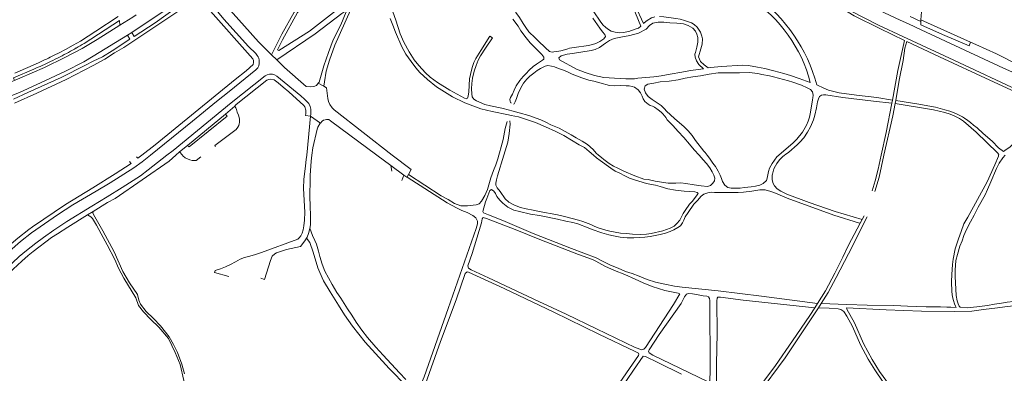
# Model space of a CAD drawing. Extents: x 145000 to 155000, y 457500 to 470000.
# Tile 160 of 196: x 153285 to 153865, y 461372 to 461580. Entities that reach past the tile are written whole.
import ezdxf

# ---------------------------------------------------------------- set-up
doc = ezdxf.new("R2010")
doc.units = 0
doc.header["$LTSCALE"] = 0.2
doc.header["$MEASUREMENT"] = 0
doc.layers.add('kant verharding', color=252, linetype='Continuous', lineweight=0)

msp = doc.modelspace()

# ---------------------------------------------------------------- linework, layer by layer
at = {"layer": 'kant verharding', "lineweight": 0}
for p, q in [((153376.94, 461589.13), (153351.5, 461572.08)), ((153816.11, 461579.59), (153816.57, 461586.52)), ((153323.33, 461565.7), (153344.13, 461579.15)), ((153344.37, 461576.35), (153344.13, 461579.15)), ((153809.67, 461581.57), (153816.06, 461578.63)), ((153816.06, 461578.63), (153816.11, 461579.59)), ((153845.34, 461566.5), (153816.11, 461579.59)), ((153808.74, 461577.16), (153816.3, 461573.74)), ((153351.5, 461572.08), (153348.84, 461570.49)), ((153348.84, 461570.49), (153350.33, 461568.2)), ((153352.87, 461569.84), (153351.5, 461572.08)), ((153308.78, 461560.22), (153312.46, 461562.16)), ((153312.46, 461562.16), (153316.88, 461564.57)), ((153316.88, 461564.57), (153321.26, 461567.04)), ((153305.75, 461558.69), (153308.78, 461560.22)), ((153436.8, 461555.98), (153433.7, 461559.05)), ((153296.61, 461554.36), (153282.54, 461548.27)), ((153285.57, 461545.28), (153273.84, 461540.36)), ((153464.54, 461540.55), (153461.27, 461542.36)), ((153406.7, 461524.03), (153412.1, 461528.81)), ((153799.39, 461532.43), (153799.01, 461530.53)), ((153801.23, 461532.16), (153800.9, 461530.31)), ((153456.66, 461522.93), (153454.47, 461500)), ((153456.66, 461522.93), (153462.49, 461518.87)), ((153470.57, 461526.63), (153504.77, 461500)), ((153379.63, 461502.01), (153384.23, 461505.76)), ((153400.7, 461505.11), (153400.3, 461505.66)), ((153354.25, 461499.07), (153355.06, 461498.19)), ((153355.06, 461498.19), (153357.45, 461500)), ((153503.98, 461493.94), (153495.81, 461500)), ((153350.89, 461495.24), (153350.01, 461496.29)), ((153511.62, 461488.29), (153503.98, 461493.94)), ((153503.98, 461493.94), (153504.59, 461490.66)), ((153511.62, 461488.29), (153510.53, 461485.15)), ((153513.38, 461486.98), (153511.62, 461488.29)), ((153328.66, 461466.92), (153325.38, 461464.9)), ((153782.71, 461464.34), (153780.25, 461459.97)), ((153286.75, 461437.75), (153290.45, 461440.93)), ((153755.19, 461412.76), (153753.61, 461410.32)), ((153755.68, 461410.24), (153757.4, 461412.89))]:
    msp.add_line(p, q, dxfattribs=at)
at = {"layer": 'kant verharding', "lineweight": 0, "flags": 128}
for points in [[(153939.05, 461736.13), (153926.71, 461696.05), (153908.48, 461635.9), (153902.37, 461615.45), (153887.11, 461565.16), (153883.08, 461552.95), (153882.29, 461552.16), (153881.36, 461551.63), (153880.17, 461551.26), (153878.65, 461551.1), (153876.99, 461551.42), (153874.18, 461552.73), (153860.57, 461559.48), (153848.42, 461565.03), (153845.34, 461566.5)], [(153700.05, 461676.5), (153704.27, 461668.38), (153708.53, 461661.03), (153714.18, 461652.22), (153717.95, 461646.67), (153723.71, 461639.43), (153731.95, 461629.91), (153738.96, 461622.37), (153746.79, 461615.15), (153755.01, 461608.08), (153760.57, 461603.77), (153769.12, 461597.78), (153776.92, 461592.78), (153785.09, 461588.27), (153803.8, 461579.43), (153808.74, 461577.16)], [(153806.43, 461567.42), (153791.95, 461574.38), (153776.71, 461581.91), (153763.59, 461589.88), (153750.53, 461599.08), (153742.3, 461605.93), (153734.46, 461613), (153723.93, 461623.86), (153718.91, 461629.68), (153713.98, 461635.96), (153709.57, 461641.43), (153704.75, 461648.61), (153700.53, 461655.34), (153696.58, 461661.91), (153694.04, 461667.29)], [(153487.09, 461616.94), (153489.1, 461616.47), (153491.02, 461615.64), (153493.15, 461613.17), (153495.13, 461609.93), (153496.31, 461606.89), (153496.27, 461604.82), (153493.96, 461602.43), (153488.95, 461598.57), (153456.16, 461572.88), (153437.95, 461561.52), (153437.27, 461561.85), (153440.1, 461567.84), (153449.08, 461583.86), (153452.24, 461588.02), (153456.05, 461593.39), (153459.46, 461598.54), (153461.11, 461601.7), (153462.34, 461604.73)], [(153433.7, 461559.05), (153426.04, 461566.65), (153406.24, 461588.86), (153405.24, 461590.78), (153404.91, 461592.71), (153405.48, 461594.4), (153406.81, 461595.59), (153409.33, 461596.57), (153413.15, 461596.83), (153432.01, 461597.47), (153443.2, 461599.64), (153459.78, 461604.05)], [(153459.78, 461604.05), (153459.94, 461602.97), (153459.55, 461601.27), (153458.32, 461599.16), (153455.48, 461594.8), (153450.86, 461589.02), (153447.12, 461584.07), (153439.74, 461571.06), (153433.7, 461559.05)], [(153352.87, 461569.84), (153365.13, 461577.88), (153385.43, 461592.45)], [(153581.87, 461577.4), (153579.66, 461580.89), (153577.5, 461583.96), (153576.54, 461585.92), (153574.67, 461588.28), (153572.92, 461591.44), (153571.24, 461594.34), (153570.82, 461596.24)], [(153623.48, 461584.22), (153627.17, 461578.77), (153628.76, 461576.62), (153630.58, 461575), (153632.19, 461573.78), (153633.8, 461572.89), (153636.12, 461572.24), (153638.38, 461571.98), (153640.73, 461572.12), (153644.07, 461572.74), (153647.86, 461573.98), (153649.74, 461574.66), (153651.22, 461575.75), (153644.82, 461591.04)], [(153282.49, 461530.48), (153295.64, 461536.44), (153312.85, 461544.54), (153328.73, 461552.66), (153335.58, 461556.47), (153341.28, 461560.17), (153346.82, 461563.34), (153378.49, 461584.36), (153387.07, 461589.71)], [(153357.45, 461500), (153365.18, 461506.06), (153412.35, 461544.55), (153418.81, 461549.53), (153422.94, 461553.3), (153423.21, 461554.5), (153423.17, 461555.61), (153422.77, 461556.66), (153396.32, 461586.49)], [(153400.13, 461586.58), (153405.74, 461579.88), (153420.21, 461563.82), (153424.4, 461559.71), (153425.23, 461558.66), (153425.78, 461557.87), (153426.28, 461557.01), (153426.49, 461555.94), (153426.48, 461553.81), (153426.32, 461552.58), (153425.68, 461551.31), (153424.5, 461550.09), (153408.79, 461537.41), (153401.28, 461531.49), (153387.28, 461520.05), (153362.46, 461500)], [(153464.54, 461540.55), (153464.92, 461543.17), (153465.97, 461549.47), (153467.92, 461555.78), (153471.03, 461564.7), (153480.3, 461585.21)], [(153549.53, 461534.72), (153549.12, 461533.57), (153548.42, 461533.19), (153547.26, 461533.5), (153538.64, 461538.2), (153531.53, 461542.67), (153527.23, 461545.95), (153524.48, 461548.41), (153522.37, 461550.64), (153520.45, 461552.79), (153517.8, 461556.04), (153514.85, 461560.78), (153511.56, 461566.41), (153509.53, 461571.32), (153506.9, 461579.28), (153504.16, 461587.04)], [(153647.74, 461588.02), (153652.78, 461577.31), (153653.18, 461577.77), (153654.86, 461579.25), (153657.39, 461580.68), (153659.42, 461581.32)], [(153321.26, 461567.04), (153330.36, 461572.83), (153343.37, 461581.48)], [(153344.37, 461576.35), (153352.09, 461581.2), (153354.11, 461582.52)], [(153436.8, 461555.98), (153459.38, 461571.38), (153475.04, 461583.32), (153476.89, 461584.36), (153477.58, 461584.34), (153474.52, 461576.54), (153469.96, 461567.74), (153467.19, 461560.45), (153464.43, 461552.61), (153461.72, 461542.93), (153461.27, 461542.36)], [(153503.6, 461580.26), (153505.18, 461576.44), (153506.77, 461572.33), (153510.48, 461563.65), (153512.87, 461559.44), (153515.93, 461555.01), (153518.67, 461551.4), (153521.13, 461548.52), (153525.54, 461544.57)], [(153575.73, 461580.02), (153578.85, 461575.82), (153580.61, 461573.16), (153583.7, 461568.95), (153586.05, 461566.13), (153590.05, 461561.99), (153592.92, 461559.17), (153593.98, 461557.67), (153594.1, 461556.45), (153593.26, 461555.75), (153589.65, 461553.44), (153587.87, 461552.19), (153585.37, 461549.95), (153583.67, 461547.95), (153581.92, 461546.18), (153579.94, 461543.89), (153577.82, 461540.79), (153576.59, 461538.27), (153575.67, 461535.91), (153574.41, 461533.84), (153574.12, 461532.76), (153574.14, 461531.76), (153574.52, 461531.04), (153574.79, 461530.72), (153574.84, 461530.53)], [(153622.99, 461580.62), (153627.02, 461574.68), (153628.67, 461572.5), (153630.07, 461570.92), (153630.38, 461569.68), (153629.35, 461568.42), (153627.03, 461566.77), (153624.71, 461565.67)], [(153678.67, 461578.56), (153676.93, 461579.14), (153674.27, 461579.89), (153671.86, 461580.28), (153664.78, 461581.3), (153662.25, 461581.43)], [(153875.61, 461537.04), (153835.54, 461555.86), (153805.35, 461569.78), (153791.17, 461576.41), (153774.63, 461584.76)], [(153285.57, 461545.28), (153299.97, 461551.48), (153311.96, 461557.35), (153322.3, 461562.68), (153331.04, 461567.96), (153344.37, 461576.35)], [(153624.71, 461565.67), (153622.65, 461564.96), (153620.37, 461564.49), (153611.92, 461563.36), (153609.19, 461562.87), (153608.11, 461562.44), (153606.22, 461561.93), (153604.1, 461561.43), (153601.8, 461560.97), (153599.89, 461560.69), (153598.96, 461560.6), (153597.41, 461560.96), (153594.97, 461563.04), (153590.69, 461567.31), (153588.87, 461568.95), (153585.21, 461572.59), (153583.42, 461575.05), (153581.87, 461577.4)], [(153621.9, 461561.59), (153624.21, 461562.15), (153626.78, 461563.26), (153630.35, 461565.87), (153632.71, 461567.44), (153635.42, 461568.66), (153639.36, 461569.41), (153644.76, 461570.35), (153649.75, 461571.7), (153654.3, 461574.03), (153656.21, 461576.14), (153658.24, 461577.5), (153661.28, 461578.25), (153664.71, 461578.12), (153668.33, 461577.84), (153672.27, 461577.63), (153676.21, 461577.16), (153678.96, 461576.23), (153681.74, 461574.57), (153683.26, 461572.92), (153684.11, 461571.22)], [(153750.93, 461542.7), (153744.44, 461545.06), (153739.22, 461546.88), (153735.4, 461548.01), (153729.39, 461549.65), (153724.21, 461550.92), (153719.81, 461551.77), (153714.52, 461552.63), (153711.12, 461552.82), (153698.66, 461552.13), (153692.22, 461551.55), (153690.86, 461551.32), (153688.49, 461553.07), (153686.38, 461555.03), (153685.17, 461557.71), (153686.46, 461562.48), (153687.33, 461565.18), (153687.54, 461568.32), (153687.15, 461569.92), (153686.27, 461572.39), (153684.36, 461575.18), (153682.65, 461576.75), (153680.96, 461577.81), (153678.67, 461578.56)], [(153845.34, 461566.5), (153844.41, 461564.31), (153828.76, 461570.92), (153815.95, 461576.62), (153816.06, 461578.63)], [(153882.31, 461547.72), (153881.03, 461547.09), (153879.95, 461546.69), (153878.62, 461546.38), (153877.6, 461546.29), (153876.67, 461546.37), (153874.6, 461546.79), (153864.76, 461551.23), (153816.3, 461573.74)], [(153350.33, 461568.2), (153339.89, 461561.43), (153334.28, 461557.88), (153328.77, 461555.22), (153324.16, 461552.93), (153309.88, 461545.65), (153290.16, 461536.84), (153281.71, 461532.96)], [(153348.84, 461570.49), (153328.65, 461558.26), (153323.22, 461554.91)], [(153551.6, 461536.02), (153551.49, 461538.95), (153551.6, 461542.13), (153552.14, 461545.27), (153553.13, 461549.33), (153554.15, 461552.62), (153555.49, 461555.85), (153556.73, 461558.32), (153559.69, 461562.83), (153563.9, 461568.98), (153562.25, 461569.9), (153556.95, 461561.53), (153554.04, 461556.75), (153552.91, 461554.39), (153552.07, 461552.1), (153551.4, 461550.02), (153550.31, 461544.92), (153549.88, 461537.26), (153549.53, 461534.72)], [(153684.11, 461571.22), (153684.64, 461569.2), (153684.67, 461566.51), (153684.18, 461563.5), (153683.4, 461560.26), (153683.06, 461559.4)], [(153806.43, 461567.42), (153802.47, 461549.77), (153799.39, 461532.43)], [(153801.23, 461532.16), (153803.32, 461544.07), (153805.57, 461555.62), (153806.7, 461562.92), (153807.73, 461566.81), (153826.98, 461557.77), (153856.61, 461544.03), (153884.3, 461531.43), (153884.66, 461531.15)], [(153461.27, 461542.36), (153460.19, 461541.01), (153458.69, 461540.33), (153456.79, 461540.16), (153454.13, 461540.34), (153441.27, 461551.55), (153436.8, 461555.98)], [(153683.06, 461559.4), (153683.09, 461557.59), (153683.88, 461555.52), (153685.38, 461553.36), (153688.1, 461550.8), (153680.47, 461549.78), (153675.36, 461548.86), (153668.51, 461547.55), (153663.19, 461546.6), (153658.85, 461545.96), (153649.46, 461545.18), (153647.42, 461544.92), (153642.36, 461544.94), (153635.64, 461545.19), (153629.42, 461545.74), (153623.83, 461546.87), (153618.45, 461548.53), (153613.29, 461550.63), (153603.3, 461556.08), (153602.95, 461557.29), (153604.36, 461558.35), (153607.88, 461559.34), (153610.9, 461559.68), (153621.9, 461561.59)], [(153280.88, 461534.98), (153285.24, 461536.85), (153297.77, 461542.51), (153312.37, 461549.3), (153323.22, 461554.91)], [(153282.49, 461543.97), (153281.88, 461545.42), (153293.78, 461550.58)], [(153576.16, 461530.05), (153576.59, 461530.24), (153577.25, 461531.32), (153578.03, 461533.33), (153579, 461536.2), (153580.46, 461539.51), (153582, 461542.32), (153583.96, 461544.66), (153585.84, 461546.35), (153588.08, 461548.23), (153590.1, 461549.7), (153592.11, 461551), (153594.8, 461552.27), (153596.47, 461552.64), (153598.5, 461552.36), (153600.32, 461551.95), (153602.67, 461551.04), (153605.57, 461550.01), (153608.34, 461548.79), (153610.67, 461547.69), (153616.42, 461545.45), (153620.51, 461544.14), (153623.49, 461543.49), (153626.95, 461542.44), (153632.76, 461540.96), (153635.69, 461540.76), (153639.41, 461540.92)], [(153372.07, 461500), (153375.72, 461502.83), (153409.98, 461530.69), (153430.02, 461546.63), (153431.2, 461547.22), (153432.59, 461547.63), (153434.26, 461547.62), (153435.51, 461547.28), (153436.82, 461546.39), (153450.95, 461534.84)], [(153431.03, 461544.17), (153432.15, 461544.51), (153433.1, 461544.69), (153435.19, 461544.24), (153437.58, 461542.58), (153440.63, 461540.06), (153443.92, 461537.22), (153452.8, 461529.28), (153453.3, 461528.37), (153453.89, 461526.49), (153453.97, 461524.48), (153453.77, 461523.33), (153456.66, 461522.93)], [(153525.54, 461544.57), (153530.91, 461540.19), (153540.32, 461534.22), (153547.55, 461530.75), (153556.94, 461527.16), (153563.71, 461525.66), (153573.29, 461523.71), (153574.74, 461523.41), (153579.18, 461522.5), (153589.07, 461519.13), (153595.05, 461516.65), (153601.06, 461513.95), (153605.9, 461511.65), (153614.81, 461506.15), (153617.98, 461504.48), (153620.84, 461502.25), (153623.33, 461500)], [(153726.88, 461546.57), (153722.45, 461547.48), (153719.99, 461547.93), (153715.05, 461548.58), (153709.31, 461548.37), (153703.59, 461548.43), (153696.76, 461548.31), (153691.36, 461547.6), (153686.32, 461546.68), (153681.82, 461546.01), (153677.26, 461545.27), (153673.12, 461544.34), (153667.77, 461543.49), (153662.58, 461543.02), (153658.79, 461542.36), (153655.31, 461541.66), (153653.64, 461540.79), (153653.14, 461538.84), (153653.86, 461536.74), (153655.52, 461534.43)], [(153732.35, 461500), (153736.78, 461503.77), (153740.67, 461506.98), (153743.03, 461509.49), (153746.38, 461513.53), (153748.71, 461517.6), (153749.67, 461520.08), (153750.45, 461522.28), (153751.15, 461525.21), (153752.17, 461532.46), (153752.47, 461533.66), (153752.68, 461535.33), (153752.2, 461537.24), (153751.02, 461538.63), (153749.17, 461539.65), (153745.69, 461541.1), (153740.64, 461542.99), (153738.11, 461543.69), (153735.08, 461544.41), (153732.22, 461545.33), (153729.29, 461546.06), (153726.88, 461546.57)], [(153431.03, 461544.17), (153412.85, 461529.76), (153412.29, 461529.17), (153412.1, 461528.81)], [(153470.57, 461526.63), (153469.4, 461527.81), (153468.08, 461529.86), (153467.29, 461531.49), (153466.88, 461533.4), (153466.12, 461539.68), (153464.54, 461540.55)], [(153639.41, 461540.92), (153642.57, 461540.82), (153644.37, 461540.69), (153646.12, 461540.42), (153647.52, 461540.01), (153649.55, 461538.42), (153650.96, 461536.55), (153651.98, 461534.69), (153652.55, 461533.09), (153653.48, 461531.46), (153655.47, 461529.95), (153656.73, 461529.27), (153658.05, 461528.81), (153659.25, 461528.18), (153661.33, 461526.68), (153663.08, 461525.28), (153664, 461524.4), (153665.23, 461522.91), (153665.8, 461522.08)], [(153799.39, 461532.43), (153790.22, 461533.82), (153778.24, 461535.28), (153767.98, 461536.59), (153761.67, 461538.16), (153758.88, 461539.34), (153754.73, 461541.3)], [(153450.95, 461534.84), (153453.22, 461532.87), (153454.79, 461531.43), (153455.73, 461530.28), (153456.48, 461528.67), (153456.85, 461527), (153456.92, 461525.35), (153456.83, 461524.06), (153456.66, 461522.93)], [(153626.32, 461500), (153624.95, 461501.19), (153623.09, 461503.34), (153619.77, 461506.34), (153616.72, 461508.29), (153613.04, 461510.16), (153610.08, 461511.92), (153603, 461515.9), (153598.26, 461517.9), (153595.15, 461519.49), (153592.35, 461520.68), (153585.26, 461523.41), (153579.5, 461524.97), (153575.3, 461526.05), (153573.9, 461526.42), (153569.33, 461527.59), (153562.69, 461529.01), (153559.26, 461529.85), (153554.33, 461531.91), (153552.78, 461532.9), (153551.94, 461534.29), (153551.6, 461536.02)], [(153655.52, 461534.43), (153657.81, 461532.65), (153661.46, 461530.47), (153663.05, 461529.29), (153665.15, 461527.23), (153666.38, 461525.85), (153671, 461521.63), (153676.62, 461516.6), (153678.96, 461514.32), (153681.37, 461511.56), (153683.39, 461508.65), (153688.3, 461502.43), (153689.09, 461501.55), (153690.3, 461500)], [(153735.82, 461500), (153736.34, 461500.44), (153738.24, 461501.83), (153743.19, 461506.14), (153744.78, 461507.68), (153747.13, 461510.26), (153749.35, 461513.47), (153751.04, 461516.6), (153752.83, 461520.78), (153753.54, 461523.53), (153754.55, 461527.86), (153755.25, 461531.33), (153755.79, 461533.07), (153756.43, 461534.44), (153757.45, 461535.35), (153758.75, 461535.56), (153760.16, 461535.44), (153770.02, 461533.91), (153788.11, 461531.77), (153799.01, 461530.53)], [(153412.1, 461528.81), (153412.23, 461528.35), (153412.7, 461527.74), (153413.12, 461526.9), (153413.46, 461525.24), (153414.25, 461523.45), (153414.81, 461521.33), (153414.91, 461520.21), (153414.91, 461519.2), (153414.76, 461518.33), (153414.48, 461517.4), (153413.95, 461516.48), (153412.91, 461515.14), (153400.3, 461505.66)], [(153799.01, 461530.53), (153795.65, 461513.37), (153792.75, 461500)], [(153794.34, 461500), (153799.64, 461523.15), (153800.9, 461530.31)], [(153800.9, 461530.31), (153823.4, 461526.58), (153830.09, 461525.01), (153833.28, 461524.11), (153835.99, 461523.02), (153838.7, 461521.58), (153841.15, 461519.97), (153848.53, 461513.43), (153861.21, 461501.32), (153861.89, 461500.32), (153861.83, 461500)], [(153884.66, 461531.15), (153879.88, 461521.05), (153875.83, 461513.05), (153872.49, 461508.71), (153868.62, 461504.83), (153865.5, 461502.72), (153864.64, 461502.06), (153861.76, 461504.35), (153858.01, 461508.25), (153852.78, 461512.8), (153849.25, 461515.98), (153847.04, 461517.57), (153845.26, 461519.16), (153843.61, 461520.44), (153841.79, 461521.72), (153840.51, 461522.5), (153836.54, 461524.41), (153833.01, 461525.85), (153830.12, 461526.7), (153824.71, 461528.16), (153821.29, 461528.85), (153817.96, 461529.31), (153814.9, 461529.97), (153801.23, 461532.16)], [(153406.7, 461524.03), (153384.23, 461505.76), (153385.17, 461504.95), (153407.52, 461522.94), (153406.7, 461524.03)], [(153665.8, 461522.08), (153666.75, 461520.75), (153668.54, 461518.74), (153669.95, 461517.35), (153673.24, 461513.93), (153676.41, 461510.32), (153679.88, 461506.5), (153682.63, 461503.17), (153685.48, 461500)], [(153457.42, 461500), (153458.07, 461504.26), (153460.55, 461515.19), (153461.04, 461516.49), (153462.36, 461518.73), (153462.49, 461518.87)], [(153462.49, 461518.87), (153463.48, 461519.93), (153464.29, 461520.51), (153465.36, 461520.87), (153466.16, 461520.99), (153467.4, 461520.96), (153468.42, 461520.28), (153495.81, 461500)], [(153572.4, 461519.81), (153571.37, 461515.69), (153570.08, 461509.16), (153568.88, 461504.97), (153567.96, 461501.47), (153567.52, 461500)], [(153570.42, 461500), (153572.8, 461507.59), (153573.64, 461512.75), (153574.26, 461518.24), (153574.04, 461520.15)], [(153362.46, 461500), (153357.59, 461496.07), (153352.72, 461492.46), (153338.8, 461483.72), (153330.41, 461478.9), (153316.69, 461470.79), (153307.74, 461464.96), (153292.4, 461454.25), (153286.02, 461449.2), (153279.4, 461443.59), (153272.26, 461436.97), (153266.24, 461430.43), (153260.7, 461424.09), (153254.91, 461416.7), (153245.78, 461405.38), (153232.61, 461387.56), (153226.77, 461379.35), (153216.19, 461365.58), (153209.31, 461356.32), (153197.52, 461340.24), (153189.42, 461329.66), (153179.51, 461316.32), (153174.58, 461309.9), (153169.97, 461303.75)], [(153261.38, 461415.13), (153266.9, 461421.74), (153272.94, 461428.56), (153277.25, 461433.07), (153285.2, 461440.39), (153289.47, 461443.97), (153294.89, 461448.27), (153299.5, 461451.66), (153305.52, 461455.84), (153313.17, 461460.99), (153327.86, 461470.05), (153336.93, 461475.47), (153345.81, 461480.97), (153356.65, 461487.86), (153361, 461491.42), (153372.07, 461500)], [(153377.38, 461500), (153373.55, 461496.49), (153341.63, 461474.62), (153337.16, 461472.16), (153328.66, 461466.92)], [(153381.22, 461500), (153379.63, 461502.01), (153377.38, 461500)], [(153392.15, 461498.94), (153389.43, 461496.82), (153388.23, 461496.79), (153386.91, 461496.88), (153385.56, 461497.28), (153384.27, 461497.77), (153382.93, 461498.39), (153381.59, 461499.54), (153381.22, 461500)], [(153408.68, 461428.76), (153400.17, 461430.95), (153400.63, 461432.11), (153403.66, 461433.11), (153406.61, 461434.33), (153409.62, 461435.68), (153412.52, 461437.28), (153415.26, 461438.94), (153417.77, 461439.81), (153420.14, 461440.41), (153423.61, 461441.4), (153427.87, 461442.77), (153449.2, 461450.67), (153449.93, 461451.36), (153450.97, 461452.64), (153451.86, 461454.23), (153452.38, 461456.03), (153452.79, 461458.41), (153453.1, 461461.74), (153453.33, 461466.57), (153452.69, 461476.85), (153452.61, 461480.57), (153452.83, 461485.71), (153453.78, 461493.65), (153454.1, 461497.49), (153454.47, 461500)], [(153456.36, 461476.36), (153456.32, 461478.24), (153456.47, 461483.42), (153456.54, 461488.03), (153457.03, 461496.53), (153457.42, 461500)], [(153504.77, 461500), (153515.97, 461491.51), (153514.38, 461488.57)], [(153567.52, 461500), (153566.9, 461497.91), (153565.73, 461494.34), (153564.33, 461491.07), (153562.85, 461486.66), (153560.92, 461479.89), (153559.27, 461476.36), (153557.37, 461472.89), (153556.08, 461471.42), (153554.22, 461470.86), (153549.05, 461470.15), (153545.24, 461470.28), (153541.46, 461471.63), (153537.7, 461473.87), (153533.53, 461476.05), (153514.38, 461488.57)], [(153623.68, 461458.23), (153621.65, 461459.15), (153617, 461460.92), (153614.48, 461461.76), (153606.21, 461463.97), (153602.2, 461464.92), (153598.92, 461465.45), (153594.48, 461466.37), (153590.46, 461467.02), (153587.71, 461467.69), (153583.71, 461468.42), (153580.35, 461469.23), (153576.79, 461470.58), (153573.53, 461472.36), (153571.29, 461474.4), (153568.36, 461478.62), (153566.52, 461480.79), (153565.87, 461482.3), (153565.86, 461483.64), (153566.14, 461485.47), (153566.8, 461487.94), (153570.42, 461500)], [(153623.33, 461500), (153625.11, 461498.4), (153627.26, 461496.91), (153633.47, 461492.27), (153636.01, 461490.65), (153638.72, 461489.46), (153641.84, 461487.84), (153644.52, 461486.55), (153647.45, 461485.57), (153654.53, 461483.33), (153657.38, 461482.74), (153659.88, 461482.3), (153662.64, 461481.57), (153667.11, 461480.25), (153671.53, 461479.51), (153676.68, 461478.84), (153680, 461478.69), (153683.03, 461478.41), (153684.39, 461478.08), (153684.91, 461477.46), (153684.41, 461476.59), (153683.43, 461475.22), (153681.43, 461472.86), (153679.88, 461471.13), (153677.33, 461467.46)], [(153629.42, 461497.54), (153627.99, 461498.54), (153626.32, 461500)], [(153685.48, 461500), (153687.95, 461497.34), (153689.84, 461495.15), (153691.72, 461492.62), (153693.11, 461490.24), (153694.23, 461488.16), (153694.67, 461486.5), (153694.48, 461484.99), (153693.62, 461483.51), (153692.18, 461482.19), (153690.46, 461481.63), (153686.69, 461481.94), (153682.52, 461482.52), (153677.65, 461483.44), (153674.65, 461483.8), (153671.86, 461483.48), (153667.26, 461483.47), (153663.38, 461484.08), (153659.55, 461484.79), (153655.53, 461485.61), (153653, 461485.85), (153647.58, 461487.86), (153641.11, 461490.69), (153637.56, 461492.35), (153635.13, 461493.57), (153632.45, 461495.2), (153629.42, 461497.54)], [(153690.3, 461500), (153691.66, 461498.27), (153693.56, 461495.37), (153695.07, 461493.33), (153696.7, 461490.68), (153697.91, 461488.28), (153698.7, 461486.38), (153699.21, 461484.52), (153700.54, 461482.31), (153702.33, 461481.01), (153704.44, 461480.66), (153707.89, 461480.66), (153709.72, 461480.57), (153712.28, 461480.94), (153716.09, 461481.33), (153718.73, 461481.69), (153721.23, 461482.37), (153723.27, 461483.38), (153725.11, 461485.04), (153725.62, 461486.5), (153726.41, 461490.39), (153727, 461492.43), (153728.49, 461495.01), (153731.32, 461499.12), (153732.35, 461500)], [(153731.27, 461495.09), (153731.64, 461495.7), (153732.94, 461497.43), (153734.64, 461499.01), (153735.82, 461500)], [(153792.75, 461500), (153790.98, 461491.82), (153789.22, 461484.84), (153787.38, 461479)], [(153788.94, 461478.63), (153791.58, 461486.98), (153794.34, 461500)], [(153861.83, 461500), (153861.71, 461499.35), (153859.55, 461494.24), (153855.02, 461484.23), (153843.76, 461463.65), (153841.28, 461459.55), (153839.74, 461455.12), (153838.13, 461450.76), (153836.15, 461444.85), (153835.1, 461438.8), (153834.67, 461435.72), (153834.2, 461429.78), (153834.07, 461425.7), (153834.31, 461419.74), (153834.67, 461416.75), (153835.17, 461414.59), (153835.9, 461412.63), (153836.48, 461411.25), (153836.75, 461410.43), (153833.66, 461410.58), (153831.27, 461410.6), (153827.66, 461410.75), (153819.09, 461410.75), (153808.11, 461411.33), (153804.19, 461411.49)], [(153865.66, 461500), (153864.4, 461498.52), (153862.16, 461495.24), (153860.61, 461492.23), (153857.21, 461484.23), (153855.26, 461479.85), (153853.82, 461476.77), (153849.84, 461469.35), (153847.47, 461464.65), (153845.33, 461460.86), (153842.89, 461456.26), (153841.35, 461452.7), (153840.36, 461449.61), (153839.05, 461446.49), (153837.58, 461441.67), (153836.62, 461438.09), (153836.18, 461432.38), (153836.15, 461428.73), (153836.56, 461421.32), (153836.91, 461417.59), (153837.46, 461414.44), (153838.03, 461412.59), (153838.69, 461411.19), (153839.17, 461410.62), (153843.37, 461410.35), (153849.01, 461410.75)], [(153312.4, 461470.99), (153328.5, 461480.81), (153341.71, 461488.99), (153351.01, 461495.1), (153350.89, 461495.24)], [(153728.69, 461488.9), (153729.02, 461490.48), (153729.57, 461491.93), (153730.49, 461493.81), (153731.27, 461495.09)], [(153514.38, 461488.57), (153513.49, 461486.9), (153513.38, 461486.98)], [(153522.49, 461366.94), (153523.56, 461369.67), (153537.8, 461409.92), (153554.19, 461456.92), (153555.01, 461459.63), (153554.97, 461461.19), (153553.93, 461463.22), (153552.34, 461464.59), (153548.85, 461466.36), (153545.86, 461467.48), (153542.57, 461469.03), (153537.14, 461471.91), (153513.58, 461487.09)], [(153781.49, 461462.18), (153765.67, 461466.96), (153750.31, 461472.25), (153737.04, 461477.03), (153733.51, 461478.82), (153731.52, 461480.22), (153729.84, 461481.99), (153729, 461483.38), (153728.49, 461485.46), (153728.54, 461488.18), (153728.69, 461488.9)], [(153454.35, 461451.19), (153454.7, 461451.73), (153455.58, 461453.96), (153456.17, 461456.08), (153456.48, 461457.81), (153456.67, 461459.34), (153456.71, 461461.89), (153456.67, 461465.08), (153456.51, 461469.34), (153456.36, 461476.36)], [(153607.06, 461461.2), (153602.02, 461462.32), (153591.43, 461464.55), (153586.11, 461465.38), (153579.66, 461466.82), (153576.43, 461467.71), (153572.79, 461469.46), (153569.92, 461471.81), (153568.07, 461473.6), (153566.48, 461475.74), (153565.52, 461477.39), (153564.58, 461478.75), (153563.16, 461479.8), (153562.3, 461479.23), (153561.63, 461477.64), (153560.51, 461474.61), (153559.65, 461472.57), (153558.06, 461466.96), (153558.57, 461466.03), (153561.52, 461464.94), (153569.82, 461461.54), (153587.79, 461454.04), (153610.29, 461445.15), (153624.91, 461439.63), (153628.9, 461437.51), (153633.22, 461435.38), (153637.77, 461433.55), (153642.24, 461431.57), (153646.11, 461430.38), (153650.25, 461428.95)], [(153780.25, 461459.97), (153780, 461460.09), (153764.74, 461464.64), (153737.41, 461474.74), (153730.55, 461477.63), (153727.64, 461478.62), (153724.42, 461479.55), (153721.23, 461479.68), (153716.48, 461478.93), (153711.53, 461478.29), (153708.57, 461477.96), (153706.71, 461477.96), (153704.85, 461478.08), (153696.83, 461478.15), (153694.46, 461478.09), (153692.52, 461478.22), (153690.7, 461477.88), (153688.27, 461477.11), (153686.77, 461475.92), (153684.48, 461473.34), (153682.43, 461471.16), (153679.04, 461466.29), (153677.3, 461463.7), (153676.57, 461461.89), (153675.69, 461460.2), (153674.45, 461458.53), (153672.93, 461457.55), (153670.59, 461456.19)], [(153312.4, 461470.99), (153293.05, 461457.94), (153290.82, 461456.39), (153284.33, 461451.25), (153277.64, 461445.58), (153270.37, 461438.84), (153264.26, 461432.21), (153261.45, 461428.99)], [(153325.38, 461464.9), (153313.72, 461457.71), (153307.76, 461453.82)], [(153336.9, 461447.31), (153333.36, 461453.81), (153330.77, 461458.94), (153328.3, 461462.86), (153327.39, 461463.72), (153325.38, 461464.9)], [(153328.66, 461466.92), (153328.57, 461465.83), (153329.61, 461463.77), (153334.42, 461455.58), (153341.15, 461443.08), (153346.27, 461431.57), (153350.16, 461424.88), (153354.89, 461418.07), (153355.69, 461414.76), (153356.57, 461412.42), (153359.87, 461408.12), (153364.16, 461403.99), (153368.36, 461399.61), (153373.43, 461393.23), (153375.93, 461388.69), (153378.28, 461384.03), (153380.92, 461377.09), (153382.5, 461371.46)], [(153665.33, 461420.4), (153673.15, 461418.92), (153674.05, 461418.43), (153670.5, 461412.24), (153653.87, 461386.89), (153652.97, 461385.87), (153651.79, 461385.58), (153647.84, 461386.91), (153625, 461397.83), (153607.27, 461406.53), (153591.21, 461413.95), (153561.53, 461427.89), (153551.23, 461432.59), (153549.66, 461433.67), (153549.38, 461434.87), (153551.92, 461442.27), (153557.44, 461460.17), (153557.69, 461462.64), (153558.25, 461463.27), (153560.29, 461462.77), (153565.34, 461460.81), (153577.16, 461456.36), (153591.66, 461450.4), (153614.52, 461441.58), (153622.7, 461438.64), (153624.59, 461437.72), (153629.9, 461434.77), (153635.7, 461432.15)], [(153677.33, 461467.46), (153676.07, 461465.67), (153674.17, 461461.89), (153672.4, 461459.78), (153670.8, 461458.34), (153668.43, 461457.16), (153666.23, 461456.28), (153664.19, 461455.52), (153657.34, 461453.93), (153654.54, 461453.59), (153651.19, 461453.39), (153646.17, 461453.59), (153642.69, 461453.96), (153639.12, 461454.16), (153632.86, 461455.38), (153630.53, 461455.93), (153626.12, 461457.24), (153623.68, 461458.23)], [(153757.4, 461412.89), (153761.44, 461419.23), (153766.14, 461428.08), (153773.35, 461442.05), (153784.37, 461463.78)], [(153670.59, 461456.19), (153668.52, 461455.15), (153665.69, 461454.18), (153662.54, 461453.28), (153656.61, 461452.16), (153653.54, 461451.82), (153650.58, 461451.6), (153646.98, 461451.43), (153643.15, 461451.47), (153641.11, 461451.61), (153638.95, 461451.86), (153635.15, 461452.58), (153632.35, 461453.2), (153628.18, 461454.27), (153622.6, 461456.34), (153620.2, 461457.35), (153613.99, 461459.59), (153611.23, 461460.33), (153607.06, 461461.2)], [(153780.25, 461459.97), (153778.45, 461456.78), (153773.52, 461447.16), (153770.06, 461440.09), (153765.32, 461430.64), (153759.82, 461420.25), (153755.19, 461412.76)], [(153307.76, 461453.82), (153304.22, 461451.52), (153293.44, 461443.43), (153290.45, 461440.93)], [(153512.9, 461368.18), (153509.05, 461371.95), (153499.53, 461382.48), (153495.09, 461387.18), (153490.31, 461392.78), (153486.84, 461397.08), (153483.47, 461401.87), (153481.08, 461405.88), (153478.41, 461409.68), (153474.49, 461415.92), (153472.23, 461419.18), (153469.41, 461424.05), (153465.16, 461431.91), (153463.5, 461435.84), (153462.22, 461440.36), (153461.45, 461443.64), (153460.2, 461447.66), (153459.31, 461449.9), (153457.94, 461452.85), (153456.37, 461457.18)], [(153364.26, 461331.12), (153367.77, 461335.99), (153371.42, 461340.52), (153375.64, 461343.94), (153379.21, 461347.1), (153381.01, 461349.66), (153381.96, 461352.76), (153382.44, 461359.26), (153382.06, 461367.57), (153379.87, 461376.95), (153377.03, 461384.08), (153373.12, 461392.28), (153367.46, 461398.89), (153362.59, 461403.44), (153358.38, 461407.82), (153355.44, 461411.58), (153353.77, 461416.12), (153346.82, 461427.78), (153343.59, 461433.5), (153341.39, 461438.74), (153336.9, 461447.31)], [(153427.38, 461427.76), (153429.64, 461426.97), (153433.14, 461438.16), (153434.03, 461440.54), (153435.69, 461442.08), (153436.67, 461442.5), (153442.53, 461444.49), (153450.71, 461446.38), (153453.35, 461449.69), (153454.35, 461451.19)], [(153462.17, 461431.09), (153460.94, 461433.84), (153458.3, 461442.91), (153456.29, 461448.62), (153454.35, 461451.19)], [(153286.75, 461437.75), (153281.66, 461433.05), (153276.07, 461427.52), (153271.33, 461422.52), (153264.93, 461415.03), (153251.58, 461397.8), (153246.18, 461390.66), (153232.89, 461372.74)], [(153481.4, 461399.41), (153476.63, 461406.2), (153473.13, 461411.88), (153468.24, 461419.66), (153464.42, 461426.08), (153462.17, 461431.09)], [(153531.63, 461358.18), (153575.8, 461320.79), (153594.56, 461305.7), (153595.48, 461305.33), (153596.34, 461305.66), (153622.53, 461342.83), (153649.77, 461382.27), (153650.05, 461382.94), (153649.85, 461383.55), (153647.88, 461384.55), (153626.5, 461394.79), (153599.89, 461407.78), (153570.7, 461421.58), (153549.66, 461431.26), (153548.92, 461431.36), (153547.78, 461430.5), (153542.41, 461415.01), (153533.24, 461390.54), (153524.36, 461365.53), (153524.35, 461364.92), (153525.35, 461363.73), (153531.63, 461358.18)], [(153635.7, 461432.15), (153641.71, 461429.85), (153647.9, 461427.2), (153652.54, 461425.01), (153657.83, 461422.77), (153665.33, 461420.4)], [(153650.25, 461428.95), (153654.98, 461426.94), (153659.82, 461425.38), (153665.32, 461424.14), (153670.96, 461423.03), (153675.51, 461422.4), (153696.72, 461420.16), (153722.14, 461417.04), (153755.19, 461412.76)], [(153674.9, 461412.8), (153661.9, 461394.49), (153656.09, 461385.6), (153655.62, 461384.81), (153656.08, 461383.78), (153658.22, 461382.45), (153690.48, 461366.87), (153690.98, 461366.78), (153691.85, 461367.32), (153691.9, 461373.43), (153691.84, 461414.64), (153691.66, 461415.81), (153691.05, 461416.75), (153690.09, 461417.07), (153687.83, 461417.32), (153683.89, 461418.08), (153681.64, 461418.46), (153679.27, 461418.72), (153677.96, 461418.36), (153676.97, 461416.8), (153674.9, 461412.8)], [(153714.42, 461355.31), (153712.27, 461356.11), (153696.57, 461364.74), (153696.08, 461365.05), (153695.67, 461365.82), (153695.63, 461377.42), (153696.16, 461395.23), (153695.98, 461414.3), (153696.03, 461415.98), (153696.48, 461416.55), (153698.03, 461416.57), (153711.48, 461414.75), (153753.61, 461410.32)], [(153804.19, 461411.49), (153799.88, 461411.71), (153784.43, 461411.81), (153772.45, 461412.14), (153757.4, 461412.89)], [(153893.11, 461412.98), (153887.36, 461412.94), (153878.85, 461412.44), (153874.64, 461411.98), (153870.48, 461411.35), (153865.42, 461410.76), (153861.17, 461410.33), (153852.9, 461409.22), (153846.06, 461408.36), (153835.69, 461408.03), (153816.4, 461408.22), (153795.67, 461409.04), (153772.2, 461410.3), (153772.54, 461409.38), (153776.91, 461401.52), (153782.33, 461389.28), (153787.37, 461379.95), (153791.78, 461372.83), (153797.62, 461364.8)], [(153849.01, 461410.75), (153855.34, 461411.67), (153859.46, 461412.32), (153863.57, 461413.06), (153866.81, 461413.55), (153870.56, 461414.01), (153874.66, 461414.27), (153876.92, 461414.54), (153879.83, 461414.61), (153883.77, 461414.53), (153892.78, 461414.85)], [(153753.61, 461410.32), (153750.71, 461405.84), (153740.53, 461390.82), (153730.39, 461376.27), (153718.22, 461360.01), (153714.94, 461355.7), (153714.42, 461355.31)], [(153716.35, 461354.62), (153716.9, 461355.53), (153719.95, 461359), (153736.07, 461380.85), (153755.68, 461410.24)], [(153793.78, 461366.5), (153788.96, 461373.79), (153785.08, 461380.1), (153780.6, 461388.54), (153775.76, 461399.33), (153772.49, 461405.42), (153770.64, 461408.02), (153768.9, 461409.23), (153767.45, 461409.64), (153762.06, 461410.07), (153755.68, 461410.24)], [(153449.97, 461328.33), (153450.94, 461329.15), (153452.21, 461330.71), (153453.39, 461331.95), (153454.43, 461333.37), (153455.91, 461334.86), (153457.68, 461335.99), (153460.55, 461337.26), (153470.03, 461341.03), (153480.61, 461345.71), (153491.74, 461348.93), (153501.71, 461353.63), (153507.67, 461356.77), (153511.58, 461359.02), (153513.49, 461359.75), (153514.96, 461361.07), (153515.28, 461361.92), (153513.49, 461363.98), (153503.02, 461374.65), (153488.89, 461390.01), (153481.4, 461399.41)], [(153631.86, 461351.67), (153646.77, 461373.58), (153652.45, 461381.78), (153653.99, 461381.72), (153661.25, 461378.07), (153675.2, 461371.3)]]:
    msp.add_lwpolyline(points, dxfattribs=at)
at = {"layer": 'kant verharding', "lineweight": 0}
for centre, radius, start, end in [((153670.33, 461522.1), 83.2, 14.33576, 56.98988), ((153665.04, 461517.85), 92.71, 14.65361, 54.71011), ((153218.76, 461735.9), 199.74, 298.53231, 300.04857), ((153218.83, 461735.94), 199.75, 300.02706, 301.54361), ((153192.02, 461786.64), 254.74, 294.24234, 295.3792), ((153186, 461800.17), 269.54, 295.30288, 296.37728), ((153197.2, 461776.87), 246.05, 295.63337, 297.07438), ((153211.96, 461748.41), 213.99, 297.02427, 298.53353), ((153212.29, 461743.69), 209.59, 292.87881, 294.35811), ((153210.33, 461748.9), 215.15, 294.26259, 295.70338)]:
    msp.add_arc(centre, radius, start, end, dxfattribs=at)

doc.saveas('drawing.dxf')
